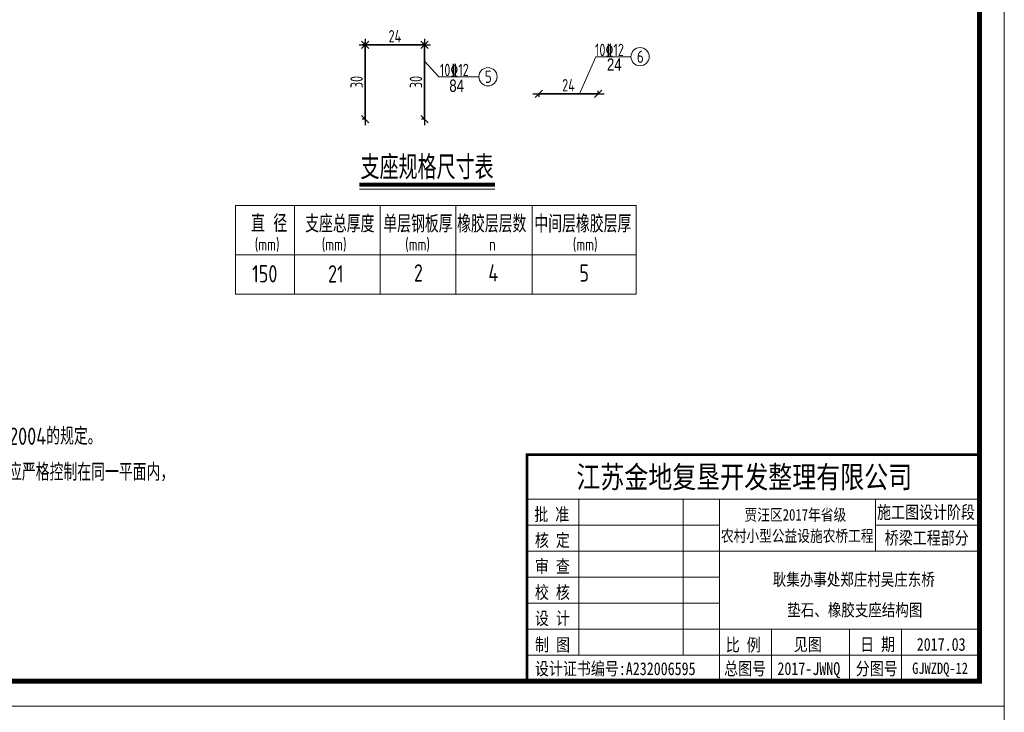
# Model space of a CAD drawing. Header units: inches. Extents: x 112594 to 193184, y 44995 to 116598.
# Tile 126 of 153: x 189073 to 191063, y 80873 to 82272. Entities that reach past the tile are written whole.
import ezdxf

# ---------------------------------------------------------------- set-up
doc = ezdxf.new("R2010")
doc.units = ezdxf.units.IN
doc.header["$MEASUREMENT"] = 0
doc.layers.get('0').update_dxf_attribs({"lineweight": 15})
for name, color, linetype, lineweight in [('07', 6, 'Continuous', 18), ('0指引线', 4, 'Continuous', 18), ('0文字', 6, 'Continuous', 18), ('0标注', 6, 'Continuous', 18), ('0钢筋', 3, 'Continuous', 35), ('BM1', 7, 'Continuous', 15), ('标注', 7, 'Continuous', 18)]:
    doc.layers.add(name, color=color, linetype=linetype, lineweight=lineweight)
for name, color, linetype in [('1', 7, 'Continuous'), ('TK', 7, 'Continuous'), ('配筋2', 2, 'Continuous')]:
    doc.layers.add(name, color=color, linetype=linetype)
doc.styles.add('hz-e', font='hztxt_e.shx', dxfattribs={"width": 0.75, "bigfont": 'hztxt.shx'})
doc.styles.add('HZTXT', font='tssdeng.shx', dxfattribs={"width": 0.75, "bigfont": 'hztxt.shx'})
doc.styles.add('TSSD_Dimension', font='Tssdeng.shx', dxfattribs={"width": 0.7, "bigfont": 'hztxt.shx'})
doc.styles.add('图框', font='SIMFANG.TTF', dxfattribs={"width": 0.8, "height": 4})
doc.dimstyles.new('1比20', dxfattribs={"dimtxt": 25, "dimasz": 15, "dimexe": 6.25, "dimexo": 6.25, "dimgap": 5, "dimtad": 1, "dimdec": 0, "dimlfac": 0.2, "dimzin": 0, "dimdsep": 46, "dimtxsty": 'hz-e', "dimblk": 'OBLIQUE', "dimcen": 0, "dimdle": 12, "dimclrd": 6, "dimclre": 6, "dimclrt": 6, "dimadec": 0, "dimazin": 0, "dimtfac": 0.05, "dimtdec": 0, "dimtix": 1, "dimtmove": 2, "dimatfit": 0, "dimfxl": 8, "dimfxlon": 1, "dimtolj": 1, "dimtzin": 0, "dimarcsym": 0})

# ---------------------------------------------------------------- blocks, each defined once
blk = doc.blocks.new('_Oblique')
at = {"color": 0, "linetype": 'ByBlock', "lineweight": -2}
blk.add_line((-0.5, -0.5), (0.5, 0.5), dxfattribs=at)
blk = doc.blocks.new('*D1645')
at = {"layer": '0标注', "color": 6, "lineweight": -2}
for p, q in [((189759.1, 82221.2), (189903.1, 82221.2)), ((189771.1, 82221.2), (189771.1, 82227.4)), ((189891.1, 82221.2), (189891.1, 82227.4))]:
    blk.add_line(p, q, dxfattribs=at)
at = {"layer": '0标注', "color": 6, "lineweight": -2, "xscale": 15, "yscale": 15, "zscale": 15, "rotation": 180}
blk.add_blockref('_Oblique', (189771.1, 82221.2), dxfattribs=at)
at = {"layer": '0标注', "color": 6, "lineweight": -2, "xscale": 15, "yscale": 15, "zscale": 15}
blk.add_blockref('_Oblique', (189891.1, 82221.2), dxfattribs=at)
at = {"layer": '0标注', "color": 6, "insert": (189831.1, 82238.7), "char_height": 25, "attachment_point": 5, "style": 'HZTXT'}
blk.add_mtext('\\A1;24', dxfattribs=at)
blk = doc.blocks.new('*D1646')
at = {"layer": '0标注', "color": 6, "lineweight": -2}
for p, q in [((189891.1, 82221.2), (189884.9, 82221.2)), ((189891.1, 82233.2), (189891.1, 82059.2)), ((189891.1, 82071.2), (189884.9, 82071.2))]:
    blk.add_line(p, q, dxfattribs=at)
at = {"layer": '0标注', "color": 6, "lineweight": -2, "xscale": 15, "yscale": 15, "zscale": 15}
for p, rotation in [((189891.1, 82221.2), 90), ((189891.1, 82071.2), 270)]:
    blk.add_blockref('_Oblique', p, dxfattribs=dict(at, rotation=rotation))
at = {"layer": '0标注', "color": 6, "insert": (189873.6, 82146.2), "char_height": 25, "attachment_point": 5, "rotation": 90, "style": 'HZTXT'}
blk.add_mtext('\\A1;30', dxfattribs=at)
blk = doc.blocks.new('*D1647')
at = {"layer": '0标注', "color": 6, "lineweight": -2}
for p, q in [((189771.1, 82221.2), (189764.9, 82221.2)), ((189771.1, 82233.2), (189771.1, 82059.2)), ((189771.1, 82071.2), (189764.9, 82071.2))]:
    blk.add_line(p, q, dxfattribs=at)
at = {"layer": '0标注', "color": 6, "lineweight": -2, "xscale": 15, "yscale": 15, "zscale": 15}
for p, rotation in [((189771.1, 82221.2), 90), ((189771.1, 82071.2), 270)]:
    blk.add_blockref('_Oblique', p, dxfattribs=dict(at, rotation=rotation))
at = {"layer": '0标注', "color": 6, "insert": (189753.6, 82146.2), "char_height": 25, "attachment_point": 5, "rotation": 90, "style": 'HZTXT'}
blk.add_mtext('\\A1;30', dxfattribs=at)
blk = doc.blocks.new('*D1648')
at = {"layer": '0标注', "color": 6, "lineweight": -2}
for p, q in [((190109.9, 82122.2), (190253.9, 82122.2)), ((190121.9, 82122.2), (190121.9, 82116)), ((190241.9, 82122.2), (190241.9, 82128.5))]:
    blk.add_line(p, q, dxfattribs=at)
at = {"layer": '0标注', "color": 6, "lineweight": -2, "xscale": 15, "yscale": 15, "zscale": 15, "rotation": 180}
blk.add_blockref('_Oblique', (190121.9, 82122.2), dxfattribs=at)
at = {"layer": '0标注', "color": 6, "lineweight": -2, "xscale": 15, "yscale": 15, "zscale": 15}
blk.add_blockref('_Oblique', (190241.9, 82122.2), dxfattribs=at)
at = {"layer": '0标注', "color": 6, "insert": (190181.9, 82139.7), "char_height": 25, "attachment_point": 5, "style": 'HZTXT'}
blk.add_mtext('\\A1;24', dxfattribs=at)

msp = doc.modelspace()

# ---------------------------------------------------------------- linework, layer by layer
at = {"linetype": 'Continuous'}
for p, q in [((189628.21542, 81896.65042), (189628.21542, 81717.25957)), ((189801.35961, 81896.65042), (189801.35961, 81717.25957)), ((189954.12697, 81896.65042), (189954.12697, 81717.25957)), ((190108.7468, 81896.65042), (190108.7468, 81717.25957)), ((189508.96542, 81797.27542), (190318.44488, 81797.27542))]:
    msp.add_line(p, q, dxfattribs=at)
at = {"layer": '07', "linetype": 'Continuous'}
for p, q in [((189508.96542, 81896.65042), (190318.44488, 81896.65042)), ((189508.96542, 81896.65042), (189508.96542, 81717.25957)), ((190318.44488, 81896.65042), (190318.44488, 81717.25957)), ((189508.96542, 81717.25957), (190318.44488, 81717.25957))]:
    msp.add_line(p, q, dxfattribs=at)
at = {"layer": '0指引线'}
for p, q in [((190236.87337, 82197.34313), (190204.10924, 82122.20552)), ((190308.15581, 82197.34313), (190236.87337, 82197.34313)), ((189919.64449, 82156.87137), (189891.12501, 82188.2413)), ((190000.90714, 82156.87137), (189919.64449, 82156.87137))]:
    msp.add_line(p, q, dxfattribs=at)
for centre in [(190326.58103, 82197.34313), (190019.33236, 82156.87137)]:
    msp.add_circle(centre, 18.42522, dxfattribs=at)
at = {"layer": '0钢筋'}
for p, q in [((189771.12501, 82221.17007), (189771.12501, 82071.17007)), ((189891.12501, 82221.17007), (189771.12501, 82221.17007)), ((189891.12501, 82221.17007), (189891.12501, 82071.17007)), ((190241.8975, 82122.20552), (190121.8975, 82122.20552))]:
    msp.add_line(p, q, dxfattribs=at)
at = {"layer": 'BM1', "linetype": 'Continuous'}
for p, q in [((191062.59813, 83885.68402), (191062.59813, 80885.38096)), ((191062.59813, 80935.37586), (191062.59813, 77935.0728)), ((191062.59813, 80885.38096), (186819.76981, 80885.38096))]:
    msp.add_line(p, q, dxfattribs=at)
at = {"layer": 'BM1', "color": 0, "linetype": 'Continuous'}
for p, q in [((191062.59813, 83855.37793), (191062.59813, 80885.38096)), ((191062.59813, 83855.37793), (191062.59813, 80885.38096)), ((191062.59813, 83855.37793), (191062.59813, 80885.38096)), ((191062.59813, 83855.37793), (191062.59813, 80885.38096)), ((191062.59813, 83855.37793), (191062.59813, 80885.38096)), ((190097.95863, 81393.4491), (191012.60324, 81393.4491)), ((190097.95863, 81393.4491), (190097.95863, 80935.37586)), ((190097.95863, 80935.37586), (190097.95863, 81393.4491)), ((190097.95863, 81303.33633), (191012.60324, 81303.33633)), ((190203.0902, 80987.94164), (190203.0902, 81303.33633)), ((190413.35332, 81303.33633), (190413.35332, 80987.94164)), ((190486.94542, 81303.33633), (190486.94542, 80935.37586)), ((190802.34011, 81198.20477), (190802.34011, 81303.33633)), ((190097.95863, 81250.77055), (190486.94542, 81250.77055)), ((190802.34011, 81250.77055), (191012.60324, 81250.77055)), ((190097.95863, 81198.20477), (191012.60324, 81198.20477)), ((190097.95863, 81145.63899), (190486.94542, 81145.63899)), ((190097.95863, 81093.07321), (190486.94542, 81093.07321)), ((190097.95863, 81040.50742), (191012.60324, 81040.50742)), ((190592.07698, 81040.50742), (190592.07698, 80935.37586)), ((190749.77433, 81040.50742), (190749.77433, 80935.37586)), ((190854.90589, 81040.50742), (190854.90589, 80987.94164)), ((190854.90589, 80935.37586), (190854.90589, 81040.50742)), ((190097.95863, 80987.94164), (191012.60324, 80987.94164)), ((191062.59813, 80905.06977), (191062.59813, 77935.0728)), ((191062.59813, 80905.06977), (191062.59813, 77935.0728)), ((191062.59813, 80905.06977), (191062.59813, 77935.0728)), ((191062.59813, 80905.06977), (191062.59813, 77935.0728)), ((191062.59813, 80905.06977), (191062.59813, 77935.0728))]:
    msp.add_line(p, q, dxfattribs=at)
at = {"layer": 'BM1', "color": 0, "linetype": 'Continuous', "const_width": 9.99898}
msp.add_lwpolyline([(186987.61391, 80935.37586), (186987.61391, 83805.38303), (191012.60324, 83805.38303), (191012.60324, 80935.37586)], close=True, dxfattribs=at)
at = {"layer": 'BM1', "color": 0, "linetype": 'Continuous', "const_width": 5.25658}
msp.add_lwpolyline([(191012.60324, 81393.4491), (190097.95863, 81393.4491), (190097.95863, 80935.37586)], dxfattribs=at)
at = {"layer": '标注'}
msp.add_line((189759.27286, 81929.69096), (190033.10242, 81929.69096), dxfattribs=at)
at = {"layer": '标注', "const_width": 8}
msp.add_lwpolyline([(189759.27286, 81939.00958), (190033.10242, 81939.00958)], dxfattribs=at)

# ---------------------------------------------------------------- texts
at = {"style": 'HZTXT', "width": 0.8}
for s, height, p in [('支座规格尺寸表', 48, (189761.7199, 81949.73203)), ('直 径', 35, (189540.37691, 81842.97168)), ('支座总厚度', 35, (189649.69681, 81842.19421)), ('单层钢板厚', 35, (189807.65403, 81842.10432)), ('橡胶层层数', 35, (189956.8443, 81842.10432)), ('中间层橡胶层厚', 35, (190112.9123, 81842.10432)), ('2', 35, (189869.44, 81743.10662)), ('21', 35, (189695.92879, 81741.0628)), ('4', 35, (190019.96169, 81743.10662)), ('5', 35, (190203.8686, 81742.7737)), ('3、橡胶支座的技术条件应符合JT/T4-2004的规定。', 35, (188552.94462, 81413.09186)), ('4、同一片梁的四个支撑垫石的顶面高程应严格控制在同一平面内，', 35, (188553.1805, 81340.53087))]:
    msp.add_text(s, height=height, dxfattribs=at).set_placement(p)
at = {"linetype": 'Continuous', "style": 'HZTXT', "width": 0.8}
for s, height, p in [('(mm)', 25, (189547.84495, 81805.56486)), ('(mm)', 25, (189683.24154, 81805.56486)), ('(mm)', 25, (189851.81342, 81805.56486)), ('n', 25, (190021.45724, 81805.56486)), ('(mm)', 25, (190190.58619, 81805.56486)), ('150', 35, (189542.58589, 81741.23984))]:
    msp.add_text(s, height=height, dxfattribs=at).set_placement(p)
at = {"layer": '0文字', "width": 0.8}
for s, style, p in [('6', 'HZTXT', (190320.21559, 82184.9222)), ('24', 'hz-e', (190259.4558, 82168.99309)), ('5', 'HZTXT', (190012.96693, 82144.45044)), ('84', 'hz-e', (189941.02839, 82126.31934))]:
    msp.add_text(s, height=25, dxfattribs=dict(at, style=style)).set_placement(p)
at = {"layer": '1', "color": 7, "linetype": 'Continuous', "style": '图框', "width": 0.8}
for s, height, p in [('江苏金地复垦开发整理有限公司 ', 44.4121037, (190197.76621, 81325.93612)), ('批 准', 25.907061, (190112.67809, 81259.66898)), ('贾汪区2017年省级', 23.551873, (190537.65843, 81260.00332)), ('农村小型公益设施农桥工程', 23.5518732, (190489.93589, 81217.39547)), ('核 定', 25.907061, (190114.00093, 81207.37511)), ('审 查', 25.907061, (190114.00093, 81154.80933)), ('校 核', 25.907061, (190114.00093, 81102.24355)), ('设 计', 25.907061, (190114.00093, 81049.67777)), ('制 图', 25.907061, (190114.3419, 80996.38441)), ('比 例', 25.907061, (190499.76223, 80996.10652)), ('见图', 25.907061, (190637.0829, 80997.02871)), ('日 期', 25.907061, (190771.07338, 80997.02871)), ('2017.03', 25.907061, (190885.6647, 80997.02871)), ('设计证书编号:A232006595 ', 25.9070605, (190114.01754, 80947.90564)), ('总图号', 25.907061, (190496.35768, 80948.05905)), ('2017-JWNQ', 25.907061, (190604.1059, 80948.05905)), ('分图号', 25.907061, (190762.36398, 80948.05905))]:
    msp.add_text(s, height=height, dxfattribs=at).set_placement(p)
at = {"layer": '1', "color": 7, "linetype": 'Continuous', "char_height": 25.907061, "width": 215.1817481, "attachment_point": 5, "style": '图框'}
for s, insert in [('施工图设计阶段', (190904.34317, 81275.51976)), ('桥梁工程部分', (190905.86207, 81223.43127))]:
    msp.add_mtext(s, dxfattribs=dict(at, insert=insert))
at = {"layer": 'BM1', "color": 0, "linetype": 'Continuous', "style": '图框', "width": 0.8}
msp.add_text('GJWZDQ-12', height=23, dxfattribs=at).set_placement((190876.46966, 80950.28055))
at = {"layer": 'TK', "lineweight": 0, "style": '图框', "width": 0.8}
for s, height, p in [('耿集办事处郑庄村吴庄东桥', 24.9938437, (190594.79956, 81128.65088)), ('垫石、橡胶支座结构图', 24.993844, (190624.13722, 81066.99532))]:
    msp.add_text(s, height=height, dxfattribs=at).set_placement(p)
at = {"layer": '配筋2', "color": 2, "style": 'TSSD_Dimension', "width": 0.75}
for p in [(190235.38461, 82198.58428), (189922.00652, 82158.11251)]:
    msp.add_text('10%%13212', height=25, rotation=0.00001699, dxfattribs=at).set_placement(p)

# ---------------------------------------------------------------- dimensions: what is measured, and where the dimension line sits
at = {"layer": '0标注'}
for base, p1, p2, picture, middle in [((189891.12501, 82221.17007), (189771.12501, 82221.17007), (189891.12501, 82221.17007), '*D1645', (189831.12501, 82238.67007)), ((190241.8975, 82122.20552), (190121.8975, 82122.20552), (190241.8975, 82122.20552), '*D1648', (190181.8975, 82139.70552))]:
    dim = msp.add_linear_dim(base=base, p1=p1, p2=p2, dimstyle='1比20', override={"dimtxsty": 'HZTXT'}, dxfattribs=at)
    dim.commit()
    dim.dimension.update_dxf_attribs({"geometry": picture, "text_midpoint": middle})
for base, p1, p2, picture, middle in [((189771.12501, 82071.17007), (189771.12501, 82221.17007), (189771.12501, 82071.17007), '*D1647', (189753.62501, 82146.17007)), ((189891.12501, 82071.17007), (189891.12501, 82221.17007), (189891.12501, 82071.17007), '*D1646', (189873.62501, 82146.17007))]:
    dim = msp.add_linear_dim(base=base, p1=p1, p2=p2, angle=90, dimstyle='1比20', override={"dimtxsty": 'HZTXT'}, dxfattribs=at)
    dim.commit()
    dim.dimension.update_dxf_attribs({"geometry": picture, "text_midpoint": middle})

doc.saveas('drawing.dxf')
